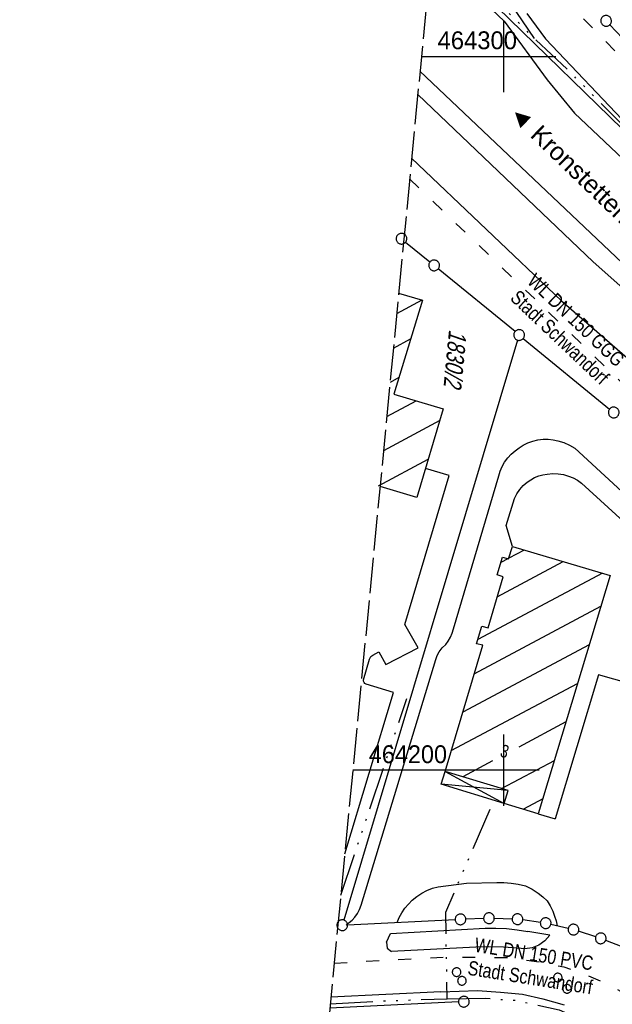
# Model space of a CAD drawing. Extents: x 510932 to 511602, y 463659 to 464636.
# Tile 14 of 81: x 510932 to 511015, y 464167 to 464305. Entities that reach past the tile are written whole.
import ezdxf

# ---------------------------------------------------------------- set-up
doc = ezdxf.new("R2010")
doc.units = 0
doc.header["$LTSCALE"] = 10
doc.header["$MEASUREMENT"] = 0
for name, pattern in [('ACAD_ISO03W100', [30, 12, -18]), ('ACAD_ISO14W100', [25.5, 12, -3, 0.5, -3, 0.5, -3, 0.5, -3]), ('LT00', [0]), ('LT14', [0.6, 0.5, -0.1])]:
    doc.linetypes.add(name, pattern=pattern)
doc.layers.get('0').update_dxf_attribs({"linetype": 'LT00'})
doc.layers.add('-BLATT_104-RAND', color=7, linetype='LT14', plot=False)
for name, color, linetype in [('DFK_BEB_SCHR', 254, 'LT00'), ('DFK_BEBAUUNG', 250, 'LT00'), ('DFK_FLUR_NR', 250, 'LT00'), ('DFK_GZPKT', 250, 'LT00'), ('DFK_HAUSNR', 250, 'LT00'), ('DFK_KATASTER', 250, 'LT00'), ('DFK_TOPO-ANL', 252, 'LT00'), ('DFK_VERMPKT', 252, 'LT00'), ('ORTSRICHTUNG', 7, 'Continuous'), ('TELEKOM', 210, 'ACAD_ISO14W100'), ('V104_RASTER', 250, 'LT00'), ('WASSERLTG', 130, 'ACAD_ISO03W100'), ('WASSERLTG_TEXT', 130, 'Continuous')]:
    doc.layers.add(name, color=color, linetype=linetype)
doc.styles.add('Beschrift', font='ARIAL.TTF')
doc.styles.get("Standard").update_dxf_attribs({"font": 'ARIAL.TTF'})
doc.styles.add('Versorgungsltg', font='ARIAL.TTF', dxfattribs={"width": 0.8, "height": 2})

# ---------------------------------------------------------------- blocks, each defined once
blk = doc.blocks.new('SYMB7010')
at = {"color": 0, "linetype": 'ByBlock'}
for points in [[(-0.031408, 0.499213), (-0.093728, 0.49134), (-0.15457, 0.475719), (-0.212975, 0.452595), (-0.268021, 0.422333), (-0.31884, 0.385411), (-0.36463, 0.342411), (-0.40467, 0.29401), (-0.438329, 0.240973), (-0.465074, 0.184136), (-0.484486, 0.124395), (-0.496256, 0.062692), (-0.5002, 0)], [(-0.5002, 0), (-0.496256, -0.062692), (-0.484486, -0.124395), (-0.465075, -0.184136), (-0.438329, -0.240973), (-0.404671, -0.29401), (-0.36463, -0.342411), (-0.31884, -0.385411), (-0.268021, -0.422333), (-0.212975, -0.452595), (-0.154571, -0.475719), (-0.093728, -0.49134), (-0.031408, -0.499213), (0.031408, -0.499213)], [(0.5002, 0), (0.496256, 0.062692), (0.484485, 0.124395), (0.465074, 0.184136), (0.438329, 0.240973), (0.40467, 0.29401), (0.36463, 0.342411), (0.31884, 0.385411), (0.268021, 0.422333), (0.212975, 0.452595), (0.15457, 0.475719), (0.093728, 0.49134), (0.031408, 0.499213), (-0.031408, 0.499213)], [(0.031408, -0.499213), (0.093728, -0.491341), (0.15457, -0.475719), (0.212975, -0.452595), (0.268021, -0.422333), (0.31884, -0.385411), (0.36463, -0.342411), (0.404671, -0.294011), (0.438329, -0.240974), (0.465075, -0.184136), (0.484486, -0.124395), (0.496256, -0.062692), (0.500201, 0)]]:
    blk.add_lwpolyline(points, dxfattribs=at)

msp = doc.modelspace()

# ---------------------------------------------------------------- linework, layer by layer
at = {"layer": '-BLATT_104-RAND'}
msp.add_lwpolyline([(511020.85, 464635.89), (510932.18, 463715.15), (511513.49, 463659.17), (511602.16, 464579.91), (511020.85, 464635.89)], dxfattribs=at)
at = {"layer": 'DFK_BEB_SCHR'}
for p, q in [((510988.58, 464265.84), (510985.03, 464263.93)), ((510984.57, 464259.14), (510986.99, 464260.44)), ((510985.34, 464255.01), (510984.11, 464254.34)), ((510983.64, 464249.55), (510987.76, 464251.77)), ((510991.07, 464249.01), (510983.18, 464244.76)), ((510982.46, 464239.83), (510989.45, 464243.59)), ((511002.9, 464230.84), (511000.75, 464229.7)), ((510999.14, 464224.31), (511008.38, 464229.23)), ((511000.62, 464229.63), (510999.63, 464229.11)), ((511013.87, 464227.62), (510996.39, 464218.32)), ((510995.91, 464213.53), (511013.64, 464222.97)), ((511012.02, 464217.57), (510994.3, 464208.15)), ((510992.69, 464202.76), (511010.39, 464212.18)), ((511008.76, 464206.78), (511002.15, 464203.26)), ((510998.48, 464201.31), (510994.31, 464199.09)), ((510999.73, 464197.44), (511007.14, 464201.38)), ((511005.51, 464195.99), (511002.79, 464194.54))]:
    msp.add_line(p, q, dxfattribs=at)
at = {"layer": 'DFK_BEBAUUNG'}
for p, q in [((510991.27, 464198.05), (510991.82, 464199.85)), ((510991.82, 464199.85), (511000.1, 464195.36)), ((511000.65, 464197.16), (510991.27, 464198.05)), ((511000.1, 464195.36), (510991.27, 464198.05))]:
    msp.add_line(p, q, dxfattribs=at)
for points in [[(510985.31, 464266.84), (510988.63, 464265.83), (510984.64, 464252.7)], [(510984.64, 464252.7), (510991.55, 464250.63), (510987.84, 464238.21), (510982.7, 464239.75)], [(511004.88, 464193.9), (511000.1, 464195.36), (511000.65, 464197.16), (510991.82, 464199.85), (510997.1, 464217.51), (510996.21, 464217.73), (510996.96, 464220.2), (510997.84, 464219.97), (510999.98, 464227.11), (510999.11, 464227.37), (510999.86, 464229.86), (511000.72, 464229.6), (511001.25, 464231.33), (511014.95, 464227.3), (511004.88, 464193.9)]]:
    msp.add_lwpolyline(points, dxfattribs=at)
at = {"layer": 'DFK_KATASTER'}
for p, q in [((510999.1, 464306.91), (511023.14, 464283.52)), ((511016.68, 464302.53), (511014.9, 464304.42)), ((510986.29, 464273.98), (510989.7, 464271.2)), ((511001.62, 464261.44), (510990.86, 464270.25)), ((511001.98, 464260.25), (510977.62, 464179.02)), ((511002.78, 464260.49), (511014.88, 464250.59)), ((510978.15, 464178.34), (510993.23, 464179.08)), ((510997.22, 464179.25), (510994.73, 464179.15)), ((511001.22, 464179.17), (510998.72, 464179.25)), ((511005.18, 464178.69), (511002.71, 464179.04)), ((511009.09, 464177.86), (511006.65, 464178.42)), ((511012.93, 464176.69), (511010.53, 464177.46)), ((511016.63, 464175.26), (511014.34, 464176.18)), ((510993.7, 464167.55), (510975.66, 464166.69))]:
    msp.add_line(p, q, dxfattribs=at)
at = {"layer": 'DFK_TOPO-ANL'}
for p, q in [((510989.92, 464314.7), (511000.09, 464304.93)), ((511003.29, 464306), (511005.91, 464302.47)), ((511000.09, 464304.93), (511006.13, 464296.71)), ((511005.91, 464302.47), (511017.51, 464290.22)), ((511025.81, 464262.36), (510988.3, 464297.92)), ((511006.13, 464296.71), (511009.97, 464292.04)), ((510987.99, 464294.64), (511012.58, 464271.24)), ((511009.97, 464292.04), (511031.29, 464271.79)), ((510987.13, 464285.76), (511008.14, 464265.74)), ((511012.58, 464271.24), (511019.97, 464264.62)), ((511008.14, 464265.74), (511019.61, 464255.79)), ((511026.7, 464229.75), (511009.99, 464245.12)), ((510992.41, 464241.29), (510989.06, 464242.29)), ((510986.17, 464220.42), (510992.41, 464241.29)), ((510992.98, 464219.81), (510999.34, 464241.23)), ((511010.95, 464240.22), (511022.16, 464229.92)), ((511000.37, 464234.31), (511001.55, 464238.09)), ((511001.25, 464231.33), (511000.37, 464234.31)), ((510988.05, 464217.17), (510986.17, 464220.42)), ((510983.5, 464214.83), (510988.05, 464217.17)), ((510980.05, 464181.09), (510990.5, 464215.51)), ((510980.36, 464212.68), (510981.23, 464215.56)), ((510981.71, 464216.12), (510982.53, 464216.58)), ((510982.53, 464216.58), (510983.5, 464214.83)), ((511013.32, 464213.39), (511007.27, 464193.21)), ((511017.62, 464212.18), (511013.32, 464213.39)), ((510984.57, 464210.9), (510980.74, 464212.07)), ((510977.75, 464188.31), (510984.57, 464210.9)), ((511004.88, 464193.9), (511007.27, 464193.21)), ((510990.83, 464183.69), (510994.8, 464184.17)), ((510994.8, 464184.17), (510999.06, 464184.26)), ((510983.59, 464175.94), (510984.18, 464177.13)), ((510984.18, 464177.13), (510997.42, 464177.87)), ((511006.49, 464176.92), (511003.44, 464177.43)), ((511006.49, 464176.92), (511005.82, 464176.1)), ((510983.59, 464175.94), (510983.68, 464175.09)), ((511004.96, 464175.49), (511004.04, 464175.11)), ((511005.82, 464176.1), (511004.96, 464175.49)), ((510983.68, 464175.09), (510984.31, 464174.64)), ((510996.15, 464175.21), (510984.31, 464174.64)), ((510997.97, 464175.28), (510996.15, 464175.21)), ((511000.01, 464175.22), (510997.97, 464175.28)), ((511001.97, 464175.1), (511000.01, 464175.22)), ((511003.01, 464174.99), (511001.97, 464175.1)), ((511004.04, 464175.11), (511003.01, 464174.99)), ((510991.21, 464168.95), (510975.81, 464168.24)), ((510991.21, 464168.95), (510996.38, 464169.14)), ((510996.38, 464169.14), (510999.59, 464168.94)), ((510999.59, 464168.94), (511002.67, 464168.65)), ((511002.67, 464168.65), (511005.51, 464167.98)), ((511005.51, 464167.98), (511008.5, 464167.14))]:
    msp.add_line(p, q, dxfattribs=at)
for points in [[(511001.64, 464244.75), (511002.19, 464245.18), (511002.78, 464245.55), (511003.41, 464245.86)], [(511003.41, 464245.86), (511004.1, 464246.11), (511004.82, 464246.29), (511005.55, 464246.38)], [(511005.55, 464246.38), (511006.25, 464246.37), (511006.95, 464246.29), (511007.64, 464246.15)], [(511007.64, 464246.15), (511008.46, 464245.89), (511009.25, 464245.55), (511009.99, 464245.12)], [(511000.17, 464243.18), (511000.6, 464243.76), (511001.09, 464244.29), (511001.64, 464244.75)], [(510999.34, 464241.23), (510999.54, 464241.91), (510999.82, 464242.56), (511000.17, 464243.18)], [(511001.55, 464238.09), (511001.88, 464238.73), (511002.29, 464239.33), (511002.77, 464239.87), (511003.31, 464240.35)], [(511003.31, 464240.35), (511003.82, 464240.7), (511004.36, 464240.99), (511004.94, 464241.23), (511005.53, 464241.4), (511006.14, 464241.5)], [(511006.14, 464241.5), (511006.9, 464241.56), (511007.65, 464241.53), (511008.4, 464241.42), (511009.13, 464241.21)], [(511009.13, 464241.21), (511009.77, 464240.95), (511010.38, 464240.62), (511010.95, 464240.22)], [(510992.57, 464218.63), (510992.81, 464219.21), (510992.98, 464219.81)], [(510991.91, 464217.6), (510992.27, 464218.1), (510992.57, 464218.63)], [(510990.99, 464216.61), (510991.41, 464217.14), (510991.91, 464217.6)], [(510981.23, 464215.56), (510981.3, 464215.76), (510981.43, 464215.94)], [(510981.43, 464215.94), (510981.56, 464216.05), (510981.71, 464216.12)], [(510990.5, 464215.51), (510990.7, 464216.08), (510990.99, 464216.61)], [(510980.47, 464212.31), (510980.39, 464212.49), (510980.36, 464212.68)], [(510980.74, 464212.07), (510980.59, 464212.17), (510980.47, 464212.31)], [(510987.21, 464181.8), (510987.85, 464182.32), (510988.54, 464182.78), (510989.27, 464183.16), (510990.04, 464183.47), (510990.83, 464183.69)], [(510999.06, 464184.26), (511000.06, 464184.28), (511001.06, 464184.21)], [(511001.06, 464184.21), (511002.08, 464184.05), (511003.09, 464183.81)], [(511003.09, 464183.81), (511004.02, 464183.34), (511004.89, 464182.77)], [(511004.89, 464182.77), (511005.52, 464182.27), (511006.11, 464181.71)], [(510979.16, 464179.44), (510979.52, 464179.95), (510979.82, 464180.51), (510980.05, 464181.09)], [(510985.1, 464178.68), (510985.4, 464179.38), (510985.76, 464180.05), (510986.19, 464180.68), (510986.67, 464181.26), (510987.21, 464181.8)], [(511006.11, 464181.71), (511006.55, 464181), (511006.92, 464180.25)], [(511006.92, 464180.25), (511007.18, 464179.59), (511007.39, 464178.91), (511007.54, 464178.22)], [(510977.94, 464178.33), (510978.39, 464178.66), (510978.79, 464179.03), (510979.16, 464179.44)], [(510997.42, 464177.87), (510998.93, 464177.89), (511000.43, 464177.83)], [(511000.43, 464177.83), (511001.94, 464177.67), (511003.44, 464177.43)]]:
    msp.add_lwpolyline(points, dxfattribs=at)
at = {"layer": 'TELEKOM', "ltscale": 0.05, "flags": 128}
for points in [[(511004.36, 464302.5), (510992.95, 464319.16), (510990.16, 464317.18)], [(511549.61, 464034.25), (511540.21, 464035.66), (511536.81, 464036.44), (511508.22, 464040.79), (511481.53, 464047.76), (511460.22, 464064.13), (511456.36, 464064.13), (511447.67, 464064.85), (511409.59, 464072.32), (511406.66, 464069.39), (511402.39, 464065.92), (511397.19, 464062.73), (511392.26, 464061.26), (511387.73, 464061.93), (511375.19, 464064.72), (511362.39, 464067.39), (511343.8, 464073.01), (511326.07, 464078.88), (511308.34, 464086.47), (511289.27, 464094.6), (511272.7, 464101.84), (511261.37, 464111.7), (511256.17, 464115.3), (511229.59, 464132.8), (511221.32, 464138.13), (511201.59, 464150.65), (511180.49, 464164.08), (511162.89, 464176.07), (511152.49, 464183.79), (511143.42, 464190.45), (511126.94, 464204.53), (511112.19, 464215.68), (511095.65, 464229.18), (511075.8, 464245.22), (511058.75, 464258.33), (511036.14, 464275.29), (511026.82, 464281.33), (511023.41, 464284.21), (511016.98, 464290.11), (511009.61, 464297.52), (511004.36, 464302.5), (510990.1, 464316.62)], [(510977.19, 464182.53), (510986.46, 464210.07)], [(510975.72, 464167.27), (510983.35, 464167.71), (510992.13, 464168.01), (510991.9, 464180.14), (510998.69, 464195.79)], [(510992.13, 464168.01), (510997.51, 464168.06), (511001.59, 464167.78), (511007.83, 464166.47), (511011.69, 464164.77), (511015.55, 464162.74), (511018.45, 464161.08), (511025.14, 464169.58), (511030.59, 464164.71), (511034.33, 464160.51), (511037.49, 464155.54), (511040.58, 464149.19), (511042.85, 464143.12), (511045.29, 464135.05), (511048.29, 464125.72), (511052.56, 464110.97), (511053.37, 464107.16), (511053.92, 464101.45), (511053.74, 464097.28), (511053.83, 464094.38), (511053.83, 464092.57), (511052.73, 464087.17), (511051.83, 464082.82), (511050.1, 464078.11), (511046.57, 464070.49), (511041.58, 464063.24), (511035.3, 464056.84), (511029.04, 464051.68), (511021.15, 464047.24), (511013.62, 464044.52), (511008.27, 464042.79), (511001.34, 464040.52), (510995.17, 464038.52), (510990.73, 464052.57)]]:
    msp.add_lwpolyline(points, dxfattribs=at)
at = {"layer": 'V104_RASTER'}
for p, q in [((511000, 464305), (511000, 464295)), ((510988.5, 464300), (511007.34, 464300)), ((511000, 464205), (511000, 464195)), ((511005, 464200), (510978.87, 464200))]:
    msp.add_line(p, q, dxfattribs=at)
at = {"layer": 'WASSERLTG', "ltscale": 0.015, "flags": 128}
for points in [[(510991.92, 464335.52), (511007.82, 464308.69), (511019.94, 464296.43), (511029.78, 464287.68), (511042.62, 464278.22), (511067.42, 464265.41), (511075.24, 464261.35), (511087.84, 464252.84), (511104.46, 464237.31), (511127.12, 464214.7), (511137.04, 464205.44), (511147.58, 464196.17), (511155.8, 464189.17), (511173.22, 464176.48), (511189.21, 464166.07), (511210.02, 464152.79), (511219.79, 464146.43)], [(510986.85, 464282.84), (511034.77, 464236.87), (511040.57, 464232.34), (511020.72, 464170.03), (511019.6, 464167.28)], [(510976.27, 464173), (510991.81, 464173.84), (511000.63, 464173.77), (511005.71, 464173.07), (511008.47, 464172.45), (511011.53, 464171.39), (511014.28, 464170.2), (511017.35, 464168.57)]]:
    msp.add_lwpolyline(points, dxfattribs=at)

# ---------------------------------------------------------------- block references
at = {"layer": 'DFK_GZPKT', "xscale": 1.500000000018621, "yscale": 1.5, "zscale": 1.5, "rotation": 264.7377099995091}
for p in [(511014.39, 464304.97), (510985.71, 464274.46), (510990.28, 464270.72), (511002.2, 464260.97), (511015.46, 464250.12), (510993.98, 464179.12), (510997.97, 464179.28), (511001.97, 464179.14), (510977.4, 464178.3), (511005.92, 464178.59), (511009.82, 464177.69), (511013.64, 464176.46), (510994.45, 464167.59)]:
    msp.add_blockref('SYMB7010', p, dxfattribs=at)
at = {"layer": 'DFK_VERMPKT', "xscale": 1.200000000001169, "yscale": 1.200000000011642, "zscale": 1.2, "rotation": 264.7377100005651}
for p in [(510993.43, 464171.73), (511007.62, 464170.97), (510994.18, 464170.51), (511008.92, 464169.39)]:
    msp.add_blockref('SYMB7010', p, dxfattribs=at)

# ---------------------------------------------------------------- texts
at = {"layer": 'DFK_FLUR_NR', "oblique": 13.754, "width": 0.75}
msp.add_text('1830/2', height=2.5, rotation=264.4992, dxfattribs=at).set_placement((510992.38, 464261.79))
at = {"layer": 'DFK_HAUSNR', "width": 0.75}
msp.add_text('3', height=1.8, rotation=-16.957, dxfattribs=at).set_placement((510999.42, 464201.96))
at = {"layer": 'ORTSRICHTUNG', "insert": (511016.1, 464276.73), "char_height": 2.5, "attachment_point": 8, "rotation": 316.1125, "style": 'Beschrift'}
msp.add_mtext('◄ Kronstetten / Schwandorf', dxfattribs=at)
at = {"layer": 'V104_RASTER'}
for s, width, p in [(' 464300', 0.955, (510989.84, 464301)), (' 464200', 0.941, (510980.21, 464201))]:
    msp.add_text(s, height=2.5, rotation=0.0014, dxfattribs=dict(at, width=width)).set_placement(p)
at = {"layer": 'WASSERLTG_TEXT', "char_height": 2, "attachment_point": 8, "style": 'Versorgungsltg'}
for s, insert, rotation in [('WL DN 150 GGG\\PStadt Schwandorf', (511007.2, 464259.9), 316.5529), ('WL DN 150 PVC\\PStadt Schwandorf', (511003.59, 464169.96), 350.9262)]:
    msp.add_mtext(s, dxfattribs=dict(at, insert=insert, rotation=rotation))

doc.saveas('drawing.dxf')
